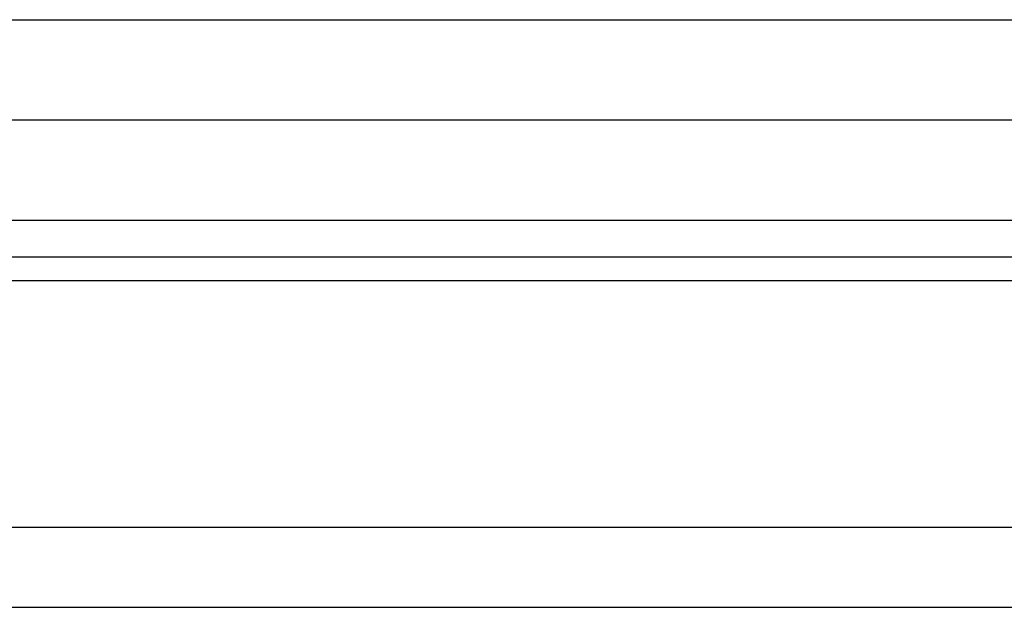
# Model space of a CAD drawing. Header units: millimetres. Extents: x 16 to 337, y 85 to 181.
# Tile 4 of 53: x 246 to 261, y 104 to 113. Entities that reach past the tile are written whole.
import ezdxf

# ---------------------------------------------------------------- set-up
doc = ezdxf.new("R2010")
doc.units = ezdxf.units.MM
doc.header["$LTSCALE"] = 0.15
doc.layers.add('OUT', color=3, linetype='CONTINUOUS')

msp = doc.modelspace()

# ---------------------------------------------------------------- linework, layer by layer
at = {"layer": 'OUT', "color": 0}
for p, q in [((231.242, 112.788), (290.242, 112.788)), ((231.242, 111.288), (290.242, 111.288)), ((231.242, 109.788), (290.242, 109.788)), ((188.316, 109.235), (336.742, 109.235)), ((188.261, 108.881), (336.742, 108.881)), ((187.139, 105.188), (336.742, 105.188)), ((150.742, 103.988), (336.742, 103.988))]:
    msp.add_line(p, q, dxfattribs=at)

doc.saveas('drawing.dxf')
